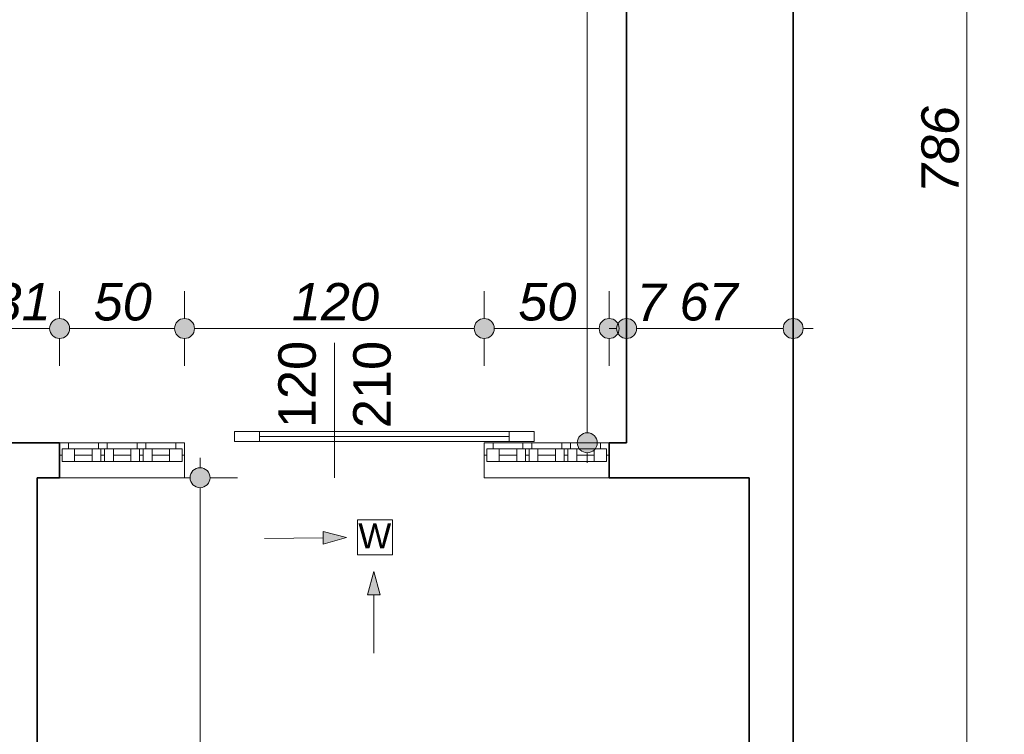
# Model space of a CAD drawing. Header units: millimetres. Extents: x -13944 to 84772, y -78836 to -35317.
# Tile 23 of 85: x 21618 to 25560, y -60461 to -57598. Entities that reach past the tile are written whole.
import ezdxf

# ---------------------------------------------------------------- set-up
doc = ezdxf.new("R2010")
doc.units = ezdxf.units.MM
doc.header["$MEASUREMENT"] = 0
for name, color, linetype, lineweight in [('_podkład_Nr_pióra__1', 7, 'Continuous', 0), ('Drzwi ArchiCAD_Nr_pióra__1', 7, 'Continuous', 0), ('Instalacje - Went_Klim_Nr_pióra__42', 150, 'Continuous', 13), ('Konstrukcja - Ściany zew_Nr_pióra__6', 7, 'Continuous', 35), ('Okna ArchiCADa_Nr_pióra__1', 7, 'Continuous', 0), ('Wymiarowanie - Ogólne_Nr_pióra__82', 114, 'Continuous', 13), ('Znaczniki drzwi ArchiCADa_Nr_pióra__1', 7, 'Continuous', 0), ('Znaczniki drzwi ArchiCADa_Nr_pióra__7', 7, 'Continuous', 70)]:
    doc.layers.add(name, color=color, linetype=linetype, lineweight=lineweight)
doc.layers.add('Wymiarowanie - Ogólne', color=7, linetype='Continuous')
doc.styles.add('GENERATED_STYLE_1', font='txt')
doc.styles.add('GENERATED_STYLE_3', font='txt')
doc.dimstyles.new('GENERATED_STYLE__1', dxfattribs={"dimtxt": 150, "dimasz": 152, "dimexe": 0.18, "dimexo": 0, "dimgap": 0.09, "dimtad": 1, "dimlfac": 0.1, "dimzin": 0, "dimdsep": 46, "dimtxsty": 'GENERATED_STYLE_3', "dimblk": 'ARROWHEAD_11', "dimblk1": 'ARROWHEAD_11', "dimblk2": 'ARROWHEAD_11', "dimcen": 0.09, "dimclrd": 114, "dimclre": 114, "dimclrt": 114, "dimazin": 0, "dimtfac": 1, "dimtdec": 4, "dimtmove": 0, "dimatfit": 3, "dimfxl": 1, "dimtolj": 1, "dimtzin": 0, "dimarcsym": 0})
doc.dimstyles.new('GENERATED_STYLE__2', dxfattribs={"dimtxt": 150, "dimasz": 152, "dimexe": 0.18, "dimexo": 0, "dimgap": 0.09, "dimtad": 1, "dimtih": 1, "dimtoh": 1, "dimlfac": 0.1, "dimzin": 0, "dimdsep": 46, "dimtxsty": 'GENERATED_STYLE_3', "dimblk": 'ARROWHEAD_11', "dimblk1": 'ARROWHEAD_11', "dimblk2": 'ARROWHEAD_11', "dimcen": 0.09, "dimclrd": 114, "dimclre": 114, "dimclrt": 114, "dimazin": 0, "dimtfac": 1, "dimtdec": 4, "dimtmove": 0, "dimatfit": 3, "dimfxl": 1, "dimtolj": 1, "dimtzin": 0, "dimarcsym": 0})
doc.dimstyles.new('GENERATED_STYLE__4', dxfattribs={"dimtxt": 150, "dimasz": 152, "dimexe": 0.18, "dimexo": 0, "dimgap": 0.09, "dimtad": 1, "dimtih": 1, "dimtoh": 1, "dimlfac": 0.1, "dimzin": 0, "dimdsep": 46, "dimtxsty": 'GENERATED_STYLE_3', "dimblk": 'ARROWHEAD_11', "dimblk1": 'ARROWHEAD_11', "dimblk2": 'ARROWHEAD_11', "dimcen": 0.09, "dimclrd": 114, "dimclre": 114, "dimclrt": 114, "dimazin": 0, "dimtfac": 1, "dimtdec": 4, "dimtmove": 2, "dimatfit": 3, "dimfxl": 1, "dimtolj": 1, "dimtzin": 0, "dimarcsym": 0})

# ---------------------------------------------------------------- blocks, each defined once
blk = doc.blocks.new('*D302')
at = {"layer": 'Wymiarowanie - Ogólne_Nr_pióra__82', "linetype": 'Continuous'}
for points in [[(21508, -58835.2), (21505, -58819.9), (21496.3, -58806.9), (21483.3, -58798.2), (21468, -58795.2), (21452.7, -58798.2), (21439.7, -58806.9), (21431.1, -58819.9), (21428, -58835.2), (21431.1, -58850.5), (21439.7, -58863.5), (21452.7, -58872.1), (21468, -58875.2), (21483.3, -58872.1), (21496.3, -58863.5), (21505, -58850.5)], [(21818, -58835.2), (21815, -58819.9), (21806.3, -58806.9), (21793.3, -58798.2), (21778, -58795.2), (21762.7, -58798.2), (21749.7, -58806.9), (21741, -58819.9), (21738, -58835.2), (21741, -58850.5), (21749.7, -58863.5), (21762.7, -58872.1), (21778, -58875.2), (21793.3, -58872.1), (21806.3, -58863.5), (21815, -58850.5)]]:
    blk.add_hatch(color=256, dxfattribs=at).paths.add_polyline_path(points)
for p, q in [((21468, -58795.2), (21468, -58685.2)), ((21778, -58795.2), (21778, -58685.2)), ((21508, -58835.2), (21738, -58835.2)), ((21468, -58985.2), (21468, -58875.2)), ((21778, -58985.2), (21778, -58875.2))]:
    blk.add_line(p, q, dxfattribs=at)
for centre in [(21468, -58835.2), (21778, -58835.2)]:
    blk.add_circle(centre, 40, dxfattribs=at)
at = {"layer": 'Wymiarowanie - Ogólne_Nr_pióra__82', "insert": (21509.2, -58805.2), "char_height": 150, "attachment_point": 7, "style": 'GENERATED_STYLE_3'}
blk.add_mtext('\\A1;{\\fArial|b0|i1|c238|p38;31}', dxfattribs=at)
blk = doc.blocks.new('ARROWHEAD_11')
at = {"color": 0, "linetype": 'Continuous', "lineweight": 0}
blk.add_line((0, 0), (-1, 0), dxfattribs=at)
at = {"color": 0, "linetype": 'Continuous', "lineweight": 0, "const_width": 0.25, "flags": 128}
blk.add_lwpolyline([(-0.125, 0, 1), (0.125, 0, 1)], format="xyb", close=True, dxfattribs=at)
blk = doc.blocks.new('*D303')
at = {"layer": 'Wymiarowanie - Ogólne_Nr_pióra__82', "linetype": 'Continuous'}
for points in [[(21818, -58835.2), (21815, -58819.9), (21806.3, -58806.9), (21793.3, -58798.2), (21778, -58795.2), (21762.7, -58798.2), (21749.7, -58806.9), (21741, -58819.9), (21738, -58835.2), (21741, -58850.5), (21749.7, -58863.5), (21762.7, -58872.1), (21778, -58875.2), (21793.3, -58872.1), (21806.3, -58863.5), (21815, -58850.5)], [(22318, -58835.2), (22315, -58819.9), (22306.3, -58806.9), (22293.3, -58798.2), (22278, -58795.2), (22262.7, -58798.2), (22249.7, -58806.9), (22241, -58819.9), (22238, -58835.2), (22241, -58850.5), (22249.7, -58863.5), (22262.7, -58872.1), (22278, -58875.2), (22293.3, -58872.1), (22306.3, -58863.5), (22315, -58850.5)]]:
    blk.add_hatch(color=256, dxfattribs=at).paths.add_polyline_path(points)
for p, q in [((21778, -58795.2), (21778, -58685.2)), ((22278, -58795.2), (22278, -58685.2)), ((21818, -58835.2), (22238, -58835.2)), ((21778, -58985.2), (21778, -58875.2)), ((22278, -58985.2), (22278, -58875.2))]:
    blk.add_line(p, q, dxfattribs=at)
for centre in [(21778, -58835.2), (22278, -58835.2)]:
    blk.add_circle(centre, 40, dxfattribs=at)
at = {"layer": 'Wymiarowanie - Ogólne_Nr_pióra__82', "insert": (21914.2, -58805.2), "char_height": 150, "attachment_point": 7, "style": 'GENERATED_STYLE_3'}
blk.add_mtext('\\A1;{\\fArial|b0|i1|c238|p38;50}', dxfattribs=at)
blk = doc.blocks.new('*D304')
at = {"layer": 'Wymiarowanie - Ogólne_Nr_pióra__82', "linetype": 'Continuous'}
for points in [[(22318, -58835.2), (22315, -58819.9), (22306.3, -58806.9), (22293.3, -58798.2), (22278, -58795.2), (22262.7, -58798.2), (22249.7, -58806.9), (22241, -58819.9), (22238, -58835.2), (22241, -58850.5), (22249.7, -58863.5), (22262.7, -58872.1), (22278, -58875.2), (22293.3, -58872.1), (22306.3, -58863.5), (22315, -58850.5)], [(23518, -58835.2), (23515, -58819.9), (23506.3, -58806.9), (23493.3, -58798.2), (23478, -58795.2), (23462.7, -58798.2), (23449.7, -58806.9), (23441, -58819.9), (23438, -58835.2), (23441, -58850.5), (23449.7, -58863.5), (23462.7, -58872.1), (23478, -58875.2), (23493.3, -58872.1), (23506.3, -58863.5), (23515, -58850.5)]]:
    blk.add_hatch(color=256, dxfattribs=at).paths.add_polyline_path(points)
for p, q in [((22278, -58795.2), (22278, -58685.2)), ((23478, -58795.2), (23478, -58685.2)), ((22318, -58835.2), (23438, -58835.2)), ((22278, -58985.2), (22278, -58875.2)), ((23478, -58985.2), (23478, -58875.2))]:
    blk.add_line(p, q, dxfattribs=at)
for centre in [(22278, -58835.2), (23478, -58835.2)]:
    blk.add_circle(centre, 40, dxfattribs=at)
at = {"layer": 'Wymiarowanie - Ogólne_Nr_pióra__82', "insert": (22707.3, -58805.2), "char_height": 150, "attachment_point": 7, "style": 'GENERATED_STYLE_3'}
blk.add_mtext('\\A1;{\\fArial|b0|i1|c238|p38;120}', dxfattribs=at)
blk = doc.blocks.new('*D305')
at = {"layer": 'Wymiarowanie - Ogólne_Nr_pióra__82', "linetype": 'Continuous'}
for points in [[(23518, -58835.2), (23515, -58819.9), (23506.3, -58806.9), (23493.3, -58798.2), (23478, -58795.2), (23462.7, -58798.2), (23449.7, -58806.9), (23441, -58819.9), (23438, -58835.2), (23441, -58850.5), (23449.7, -58863.5), (23462.7, -58872.1), (23478, -58875.2), (23493.3, -58872.1), (23506.3, -58863.5), (23515, -58850.5)], [(24018, -58835.2), (24015, -58819.9), (24006.3, -58806.9), (23993.3, -58798.2), (23978, -58795.2), (23962.7, -58798.2), (23949.7, -58806.9), (23941, -58819.9), (23938, -58835.2), (23941, -58850.5), (23949.7, -58863.5), (23962.7, -58872.1), (23978, -58875.2), (23993.3, -58872.1), (24006.3, -58863.5), (24015, -58850.5)]]:
    blk.add_hatch(color=256, dxfattribs=at).paths.add_polyline_path(points)
for p, q in [((23478, -58795.2), (23478, -58685.2)), ((23978, -58795.2), (23978, -58685.2)), ((23518, -58835.2), (23938, -58835.2)), ((23478, -58985.2), (23478, -58875.2)), ((23978, -58985.2), (23978, -58875.2))]:
    blk.add_line(p, q, dxfattribs=at)
for centre in [(23478, -58835.2), (23978, -58835.2)]:
    blk.add_circle(centre, 40, dxfattribs=at)
at = {"layer": 'Wymiarowanie - Ogólne_Nr_pióra__82', "insert": (23614.2, -58805.2), "char_height": 150, "attachment_point": 7, "style": 'GENERATED_STYLE_3'}
blk.add_mtext('\\A1;{\\fArial|b0|i1|c238|p38;50}', dxfattribs=at)
blk = doc.blocks.new('*D306')
at = {"layer": 'Wymiarowanie - Ogólne_Nr_pióra__82', "linetype": 'Continuous'}
for points in [[(24018, -58835.2), (24015, -58819.9), (24006.3, -58806.9), (23993.3, -58798.2), (23978, -58795.2), (23962.7, -58798.2), (23949.7, -58806.9), (23941, -58819.9), (23938, -58835.2), (23941, -58850.5), (23949.7, -58863.5), (23962.7, -58872.1), (23978, -58875.2), (23993.3, -58872.1), (24006.3, -58863.5), (24015, -58850.5)], [(24088, -58835.2), (24085, -58819.9), (24076.3, -58806.9), (24063.3, -58798.2), (24048, -58795.2), (24032.7, -58798.2), (24019.7, -58806.9), (24011, -58819.9), (24008, -58835.2), (24011, -58850.5), (24019.7, -58863.5), (24032.7, -58872.1), (24048, -58875.2), (24063.3, -58872.1), (24076.3, -58863.5), (24085, -58850.5)]]:
    blk.add_hatch(color=256, dxfattribs=at).paths.add_polyline_path(points)
for p, q in [((23978, -58795.2), (23978, -58685.2)), ((24048, -58795.2), (24048, -58685.2)), ((23978, -58835.2), (24008, -58835.2)), ((23978, -58985.2), (23978, -58875.2)), ((24048, -58985.2), (24048, -58875.2))]:
    blk.add_line(p, q, dxfattribs=at)
for centre in [(23978, -58835.2), (24048, -58835.2)]:
    blk.add_circle(centre, 40, dxfattribs=at)
blk = doc.blocks.new('*D307')
at = {"layer": 'Wymiarowanie - Ogólne_Nr_pióra__82', "linetype": 'Continuous'}
for points in [[(24088, -58835.2), (24085, -58819.9), (24076.3, -58806.9), (24063.3, -58798.2), (24048, -58795.2), (24032.7, -58798.2), (24019.7, -58806.9), (24011, -58819.9), (24008, -58835.2), (24011, -58850.5), (24019.7, -58863.5), (24032.7, -58872.1), (24048, -58875.2), (24063.3, -58872.1), (24076.3, -58863.5), (24085, -58850.5)], [(24754.6, -58835.2), (24751.6, -58819.9), (24742.9, -58806.9), (24729.9, -58798.2), (24714.6, -58795.2), (24699.3, -58798.2), (24686.3, -58806.9), (24677.6, -58819.9), (24674.6, -58835.2), (24677.6, -58850.5), (24686.3, -58863.5), (24699.3, -58872.1), (24714.6, -58875.2), (24729.9, -58872.1), (24742.9, -58863.5), (24751.6, -58850.5)]]:
    blk.add_hatch(color=256, dxfattribs=at).paths.add_polyline_path(points)
for p, q in [((24048, -58795.2), (24048, -58685.2)), ((24714.6, -58795.2), (24714.6, -58685.2)), ((24088, -58835.2), (24674.6, -58835.2)), ((24754.6, -58835.2), (24794.6, -58835.2)), ((24048, -58985.2), (24048, -58875.2)), ((24714.6, -58985.2), (24714.6, -58875.2))]:
    blk.add_line(p, q, dxfattribs=at)
for centre in [(24048, -58835.2), (24714.6, -58835.2)]:
    blk.add_circle(centre, 40, dxfattribs=at)
at = {"layer": 'Wymiarowanie - Ogólne_Nr_pióra__82', "char_height": 150, "attachment_point": 7, "style": 'GENERATED_STYLE_3'}
for s, insert in [('\\A1;{\\fArial|b0|i1|c238|p38;7}', (24088, -58805.2)), ('\\A1;{\\fArial|b0|i1|c238|p38;67}', (24259.6, -58805.2))]:
    blk.add_mtext(s, dxfattribs=dict(at, insert=insert))
blk = doc.blocks.new('*D310')
at = {"layer": 'Wymiarowanie - Ogólne_Nr_pióra__82', "linetype": 'Continuous'}
for points in [[(22380.1, -59433), (22377, -59417.6), (22368.3, -59404.7), (22355.4, -59396), (22340.1, -59393), (22324.7, -59396), (22311.8, -59404.7), (22303.1, -59417.6), (22300.1, -59433), (22303.1, -59448.3), (22311.8, -59461.2), (22324.7, -59469.9), (22340.1, -59473), (22355.4, -59469.9), (22368.3, -59461.2), (22377, -59448.3)], [(22380.1, -63043), (22377, -63027.6), (22368.3, -63014.7), (22355.4, -63006), (22340.1, -63003), (22324.7, -63006), (22311.8, -63014.7), (22303.1, -63027.6), (22300.1, -63043), (22303.1, -63058.3), (22311.8, -63071.2), (22324.7, -63079.9), (22340.1, -63083), (22355.4, -63079.9), (22368.3, -63071.2), (22377, -63058.3)]]:
    blk.add_hatch(color=256, dxfattribs=at).paths.add_polyline_path(points)
for p, q in [((22340.1, -59393), (22340.1, -59353)), ((22300.1, -59433), (22190.1, -59433)), ((22490.1, -59433), (22380.1, -59433)), ((22340.1, -63003), (22340.1, -59473)), ((22300.1, -63043), (22190.1, -63043)), ((22490.1, -63043), (22380.1, -63043))]:
    blk.add_line(p, q, dxfattribs=at)
for centre in [(22340.1, -59433), (22340.1, -63043)]:
    blk.add_circle(centre, 40, dxfattribs=at)
at = {"layer": 'Wymiarowanie - Ogólne_Nr_pióra__82', "insert": (22310.1, -61408.7), "char_height": 150, "attachment_point": 7, "rotation": 90, "style": 'GENERATED_STYLE_3'}
blk.add_mtext('\\A1;{\\fArial|b0|i1|c238|p38;361}', dxfattribs=at)
blk = doc.blocks.new('*D316')
at = {"layer": 'Wymiarowanie - Ogólne_Nr_pióra__82', "linetype": 'Continuous'}
for points in [[(23930.4, -55393), (23927.4, -55377.6), (23918.7, -55364.7), (23905.7, -55356), (23890.4, -55353), (23875.1, -55356), (23862.1, -55364.7), (23853.5, -55377.6), (23850.4, -55393), (23853.5, -55408.3), (23862.1, -55421.2), (23875.1, -55429.9), (23890.4, -55433), (23905.7, -55429.9), (23918.7, -55421.2), (23927.4, -55408.3)], [(23930.4, -59293), (23927.4, -59277.6), (23918.7, -59264.7), (23905.7, -59256), (23890.4, -59253), (23875.1, -59256), (23862.1, -59264.7), (23853.5, -59277.6), (23850.4, -59293), (23853.5, -59308.3), (23862.1, -59321.2), (23875.1, -59329.9), (23890.4, -59333), (23905.7, -59329.9), (23918.7, -59321.2), (23927.4, -59308.3)]]:
    blk.add_hatch(color=256, dxfattribs=at).paths.add_polyline_path(points)
for p, q in [((23890.4, -55353), (23890.4, -55313)), ((23850.4, -55393), (23740.4, -55393)), ((24040.4, -55393), (23930.4, -55393)), ((23890.4, -59253), (23890.4, -55433)), ((23850.4, -59293), (23740.4, -59293)), ((24040.4, -59293), (23930.4, -59293)), ((23890.4, -59373), (23890.4, -59333))]:
    blk.add_line(p, q, dxfattribs=at)
for centre in [(23890.4, -55393), (23890.4, -59293)]:
    blk.add_circle(centre, 40, dxfattribs=at)
at = {"layer": 'Wymiarowanie - Ogólne_Nr_pióra__82', "insert": (23860.4, -57513.7), "char_height": 150, "attachment_point": 7, "rotation": 90, "style": 'GENERATED_STYLE_3'}
blk.add_mtext('\\A1;{\\fArial|b0|i1|c238|p38;390}', dxfattribs=at)
blk = doc.blocks.new('*D327')
at = {"layer": 'Wymiarowanie - Ogólne_Nr_pióra__82', "linetype": 'Continuous'}
for points in [[(25450, -54193), (25447, -54177.7), (25438.3, -54164.7), (25425.3, -54156), (25410, -54153), (25394.7, -54156), (25381.7, -54164.7), (25373.1, -54177.7), (25370, -54193), (25373.1, -54208.3), (25381.7, -54221.3), (25394.7, -54229.9), (25410, -54233), (25425.3, -54229.9), (25438.3, -54221.3), (25447, -54208.3)], [(25450, -62053), (25447, -62037.7), (25438.3, -62024.7), (25425.3, -62016), (25410, -62013), (25394.7, -62016), (25381.7, -62024.7), (25373.1, -62037.7), (25370, -62053), (25373.1, -62068.3), (25381.7, -62081.3), (25394.7, -62089.9), (25410, -62093), (25425.3, -62089.9), (25438.3, -62081.3), (25447, -62068.3)]]:
    blk.add_hatch(color=256, dxfattribs=at).paths.add_polyline_path(points)
for p, q in [((25370, -54193), (25260, -54193)), ((25560, -54193), (25450, -54193)), ((25410, -62013), (25410, -54233)), ((25370, -62053), (25260, -62053)), ((25560, -62053), (25450, -62053))]:
    blk.add_line(p, q, dxfattribs=at)
for centre in [(25410, -54193), (25410, -62053)]:
    blk.add_circle(centre, 40, dxfattribs=at)
at = {"layer": 'Wymiarowanie - Ogólne_Nr_pióra__82', "insert": (25380, -58293.7), "char_height": 150, "attachment_point": 7, "rotation": 90, "style": 'GENERATED_STYLE_3'}
blk.add_mtext('\\A1;{\\fArial|b0|i1|c238|p38;786}', dxfattribs=at)

msp = doc.modelspace()

# ---------------------------------------------------------------- hatches: boundary and pattern name
at = {"layer": 'Instalacje - Went_Klim_Nr_pióra__42', "linetype": 'Continuous'}
for points in [[(22926.3, -59673.149), (22832.756, -59649.073), (22833.251, -59699.071)], [(23036.012, -59808.95), (23011.012, -59902.251), (23061.012, -59902.251)]]:
    msp.add_hatch(color=256, dxfattribs=at).paths.add_polyline_path(points)

# ---------------------------------------------------------------- linework, layer by layer
at = {"layer": '_podkład_Nr_pióra__1', "linetype": 'Continuous'}
for p, q in [((22277.996, -59292.955), (22277.996, -59432.955)), ((23477.996, -59292.955), (23477.996, -59432.955))]:
    msp.add_line(p, q, dxfattribs=at)
at = {"layer": 'Drzwi ArchiCAD_Nr_pióra__1', "linetype": 'Continuous'}
for p, q in [((22477.996, -59247.955), (22577.996, -59247.955)), ((22477.996, -59287.955), (22477.996, -59247.955)), ((22577.996, -59267.955), (22577.996, -59247.955)), ((22577.996, -59247.955), (23577.996, -59247.955)), ((22577.996, -59247.955), (22577.996, -59287.955)), ((23577.996, -59247.955), (23577.996, -59267.955)), ((23577.996, -59287.955), (23577.996, -59247.955)), ((23577.996, -59247.955), (23677.996, -59247.955)), ((23677.996, -59247.955), (23677.996, -59287.955)), ((23577.996, -59267.955), (22577.996, -59267.955)), ((22577.996, -59287.955), (22577.996, -59267.955)), ((22577.996, -59267.955), (23577.996, -59267.955)), ((22577.996, -59267.955), (23577.996, -59267.955)), ((23577.996, -59267.955), (23577.996, -59287.955)), ((22577.996, -59287.955), (22477.996, -59287.955)), ((23577.996, -59287.955), (22577.996, -59287.955)), ((23677.996, -59287.955), (23577.996, -59287.955))]:
    msp.add_line(p, q, dxfattribs=at)
at = {"layer": 'Instalacje - Went_Klim_Nr_pióra__42', "linetype": 'Continuous'}
for p, q in [((22970.64, -59601.982), (23110.64, -59601.982)), ((22970.64, -59741.982), (22970.64, -59601.982)), ((23110.64, -59601.982), (23110.64, -59741.982)), ((22598.624, -59676.392), (22833.003, -59674.072)), ((22926.3, -59673.149), (22832.756, -59649.073)), ((22833.251, -59699.071), (22832.756, -59649.073)), ((22926.3, -59673.149), (22833.251, -59699.071)), ((23110.64, -59741.982), (22970.64, -59741.982)), ((23036.012, -59808.95), (23011.012, -59902.251)), ((23036.012, -59808.95), (23061.012, -59902.251)), ((23061.012, -59902.251), (23011.012, -59902.251)), ((23036.012, -60136.642), (23036.012, -59902.251))]:
    msp.add_line(p, q, dxfattribs=at)
at = {"layer": 'Konstrukcja - Ściany zew_Nr_pióra__6', "linetype": 'Continuous'}
for p, q in [((21777.996, -59292.955), (21777.996, -59342.955)), ((23977.996, -59292.955), (23977.996, -59342.955)), ((21777.996, -59342.955), (21777.996, -59432.955)), ((23977.996, -59342.955), (23977.996, -59432.955))]:
    msp.add_line(p, q, dxfattribs=at)
at = {"layer": 'Konstrukcja - Ściany zew_Nr_pióra__6', "linetype": 'Continuous', "flags": 128}
for points in [[(24047.996, -55392.955), (24047.996, -59292.955)], [(24714.596, -59432.955), (24714.596, -55392.955)], [(21777.996, -59292.955), (21468.016, -59292.955)], [(24047.996, -59292.955), (23977.996, -59292.955)], [(21688.016, -59432.955), (21777.996, -59432.955)], [(21688.016, -63042.955), (21688.016, -59432.955)], [(23977.996, -59432.955), (24047.996, -59432.955)], [(24047.996, -59432.955), (24537.996, -59432.955)], [(24537.996, -59432.955), (24537.996, -61742.955)], [(24714.596, -61742.955), (24714.596, -59432.955)]]:
    msp.add_lwpolyline(points, dxfattribs=at)
at = {"layer": 'Okna ArchiCADa_Nr_pióra__1', "linetype": 'Continuous'}
for p, q in [((21777.996, -59292.955), (22277.996, -59292.955)), ((21812.996, -59292.955), (21777.996, -59292.955)), ((21777.996, -59292.955), (21777.996, -59342.955)), ((21787.996, -59342.955), (21787.996, -59317.955)), ((21787.996, -59317.955), (21812.996, -59317.955)), ((21837.996, -59317.955), (21787.996, -59317.955)), ((21787.996, -59317.955), (21787.996, -59367.955)), ((21812.996, -59317.955), (21812.996, -59292.955)), ((21932.996, -59292.955), (21812.996, -59292.955)), ((21837.996, -59367.955), (21837.996, -59317.955)), ((21907.996, -59317.955), (21837.996, -59317.955)), ((21957.996, -59317.955), (21907.996, -59317.955)), ((21907.996, -59317.955), (21907.996, -59367.955)), ((21950.496, -59292.955), (21932.996, -59292.955)), ((21932.996, -59292.955), (21932.996, -59317.955)), ((21932.996, -59317.955), (21957.996, -59317.955)), ((21942.996, -59342.955), (21942.996, -59317.955)), ((21942.996, -59317.955), (21967.996, -59317.955)), ((21992.996, -59317.955), (21942.996, -59317.955)), ((21942.996, -59317.955), (21942.996, -59367.955)), ((21967.996, -59292.955), (21950.496, -59292.955)), ((21957.996, -59317.955), (21957.996, -59342.955)), ((21957.996, -59367.955), (21957.996, -59317.955)), ((21967.996, -59317.955), (21967.996, -59292.955)), ((22087.996, -59292.955), (21967.996, -59292.955)), ((21992.996, -59367.955), (21992.996, -59317.955)), ((22062.996, -59317.955), (21992.996, -59317.955)), ((22112.996, -59317.955), (22062.996, -59317.955)), ((22062.996, -59317.955), (22062.996, -59367.955)), ((22105.496, -59292.955), (22087.996, -59292.955)), ((22087.996, -59292.955), (22087.996, -59317.955)), ((22087.996, -59317.955), (22112.996, -59317.955)), ((22097.996, -59342.955), (22097.996, -59317.955)), ((22097.996, -59317.955), (22122.996, -59317.955)), ((22147.996, -59317.955), (22097.996, -59317.955)), ((22097.996, -59317.955), (22097.996, -59367.955)), ((22122.996, -59292.955), (22105.496, -59292.955)), ((22112.996, -59317.955), (22112.996, -59342.955)), ((22112.996, -59367.955), (22112.996, -59317.955)), ((22122.996, -59317.955), (22122.996, -59292.955)), ((22242.996, -59292.955), (22122.996, -59292.955)), ((22147.996, -59367.955), (22147.996, -59317.955)), ((22217.996, -59317.955), (22147.996, -59317.955)), ((22267.996, -59317.955), (22217.996, -59317.955)), ((22217.996, -59317.955), (22217.996, -59367.955)), ((22277.996, -59292.955), (22242.996, -59292.955)), ((22242.996, -59292.955), (22242.996, -59317.955)), ((22242.996, -59317.955), (22267.996, -59317.955)), ((22267.996, -59317.955), (22267.996, -59342.955)), ((22267.996, -59367.955), (22267.996, -59317.955)), ((22277.996, -59292.955), (22277.996, -59342.955)), ((23977.996, -59292.955), (23477.996, -59292.955)), ((23477.996, -59292.955), (23512.996, -59292.955)), ((23477.996, -59292.955), (23477.996, -59342.955)), ((23512.996, -59317.955), (23487.996, -59317.955)), ((23487.996, -59317.955), (23487.996, -59342.955)), ((23487.996, -59317.955), (23537.996, -59317.955)), ((23487.996, -59367.955), (23487.996, -59317.955)), ((23512.996, -59292.955), (23512.996, -59317.955)), ((23512.996, -59292.955), (23632.996, -59292.955)), ((23537.996, -59317.955), (23537.996, -59367.955)), ((23537.996, -59317.955), (23607.996, -59317.955)), ((23607.996, -59367.955), (23607.996, -59317.955)), ((23607.996, -59317.955), (23657.996, -59317.955)), ((23632.996, -59317.955), (23632.996, -59292.955)), ((23632.996, -59292.955), (23650.496, -59292.955)), ((23657.996, -59317.955), (23632.996, -59317.955)), ((23667.996, -59317.955), (23642.996, -59317.955)), ((23642.996, -59317.955), (23642.996, -59342.955)), ((23642.996, -59317.955), (23692.996, -59317.955)), ((23642.996, -59367.955), (23642.996, -59317.955)), ((23650.496, -59292.955), (23667.996, -59292.955)), ((23657.996, -59342.955), (23657.996, -59317.955)), ((23657.996, -59317.955), (23657.996, -59367.955)), ((23667.996, -59292.955), (23667.996, -59317.955)), ((23667.996, -59292.955), (23787.996, -59292.955)), ((23692.996, -59317.955), (23692.996, -59367.955)), ((23692.996, -59317.955), (23762.996, -59317.955)), ((23762.996, -59367.955), (23762.996, -59317.955)), ((23762.996, -59317.955), (23812.996, -59317.955)), ((23787.996, -59317.955), (23787.996, -59292.955)), ((23787.996, -59292.955), (23805.496, -59292.955)), ((23812.996, -59317.955), (23787.996, -59317.955)), ((23822.996, -59317.955), (23797.996, -59317.955)), ((23797.996, -59317.955), (23797.996, -59342.955)), ((23797.996, -59317.955), (23847.996, -59317.955)), ((23797.996, -59367.955), (23797.996, -59317.955)), ((23805.496, -59292.955), (23822.996, -59292.955)), ((23812.996, -59342.955), (23812.996, -59317.955)), ((23812.996, -59317.955), (23812.996, -59367.955)), ((23822.996, -59292.955), (23822.996, -59317.955)), ((23822.996, -59292.955), (23942.996, -59292.955)), ((23847.996, -59317.955), (23847.996, -59367.955)), ((23847.996, -59317.955), (23917.996, -59317.955)), ((23917.996, -59367.955), (23917.996, -59317.955)), ((23917.996, -59317.955), (23967.996, -59317.955)), ((23942.996, -59317.955), (23942.996, -59292.955)), ((23942.996, -59292.955), (23977.996, -59292.955)), ((23967.996, -59317.955), (23942.996, -59317.955)), ((23967.996, -59342.955), (23967.996, -59317.955)), ((23967.996, -59317.955), (23967.996, -59367.955)), ((23977.996, -59292.955), (23977.996, -59342.955)), ((21777.996, -59342.955), (21787.996, -59342.955)), ((21837.996, -59342.955), (21907.996, -59342.955)), ((21950.496, -59342.955), (21942.996, -59342.955)), ((21957.996, -59342.955), (21950.496, -59342.955)), ((21992.996, -59342.955), (22062.996, -59342.955)), ((22105.496, -59342.955), (22097.996, -59342.955)), ((22112.996, -59342.955), (22105.496, -59342.955)), ((22147.996, -59342.955), (22217.996, -59342.955)), ((22267.996, -59342.955), (22277.996, -59342.955)), ((23487.996, -59342.955), (23477.996, -59342.955)), ((23607.996, -59342.955), (23537.996, -59342.955)), ((23642.996, -59342.955), (23650.496, -59342.955)), ((23650.496, -59342.955), (23657.996, -59342.955)), ((23762.996, -59342.955), (23692.996, -59342.955)), ((23797.996, -59342.955), (23805.496, -59342.955)), ((23805.496, -59342.955), (23812.996, -59342.955)), ((23917.996, -59342.955), (23847.996, -59342.955)), ((23977.996, -59342.955), (23967.996, -59342.955)), ((21787.996, -59367.955), (21837.996, -59367.955)), ((21837.996, -59367.955), (21907.996, -59367.955)), ((21837.996, -59367.955), (21907.996, -59367.955)), ((21907.996, -59367.955), (21957.996, -59367.955)), ((21942.996, -59367.955), (21992.996, -59367.955)), ((21992.996, -59367.955), (22062.996, -59367.955)), ((21992.996, -59367.955), (22062.996, -59367.955)), ((22062.996, -59367.955), (22112.996, -59367.955)), ((22097.996, -59367.955), (22147.996, -59367.955)), ((22147.996, -59367.955), (22217.996, -59367.955)), ((22147.996, -59367.955), (22217.996, -59367.955)), ((22217.996, -59367.955), (22267.996, -59367.955)), ((23537.996, -59367.955), (23487.996, -59367.955)), ((23607.996, -59367.955), (23537.996, -59367.955)), ((23607.996, -59367.955), (23537.996, -59367.955)), ((23657.996, -59367.955), (23607.996, -59367.955)), ((23692.996, -59367.955), (23642.996, -59367.955)), ((23762.996, -59367.955), (23692.996, -59367.955)), ((23762.996, -59367.955), (23692.996, -59367.955)), ((23812.996, -59367.955), (23762.996, -59367.955)), ((23847.996, -59367.955), (23797.996, -59367.955)), ((23917.996, -59367.955), (23847.996, -59367.955)), ((23917.996, -59367.955), (23847.996, -59367.955)), ((23967.996, -59367.955), (23917.996, -59367.955)), ((21777.996, -59432.955), (22277.996, -59432.955)), ((23977.996, -59432.955), (23477.996, -59432.955))]:
    msp.add_line(p, q, dxfattribs=at)
at = {"layer": 'Znaczniki drzwi ArchiCADa_Nr_pióra__1', "linetype": 'Continuous'}
msp.add_line((22877.996, -58892.955), (22877.996, -59432.955), dxfattribs=at)

# ---------------------------------------------------------------- texts
at = {"layer": 'Instalacje - Went_Klim_Nr_pióra__42', "linetype": 'Continuous', "insert": (23105.554, -59666.268), "char_height": 100, "attachment_point": 6, "style": 'GENERATED_STYLE_1'}
msp.add_mtext('\\A1;{\\fArial|b0|i0|c238|p38;W}', dxfattribs=at)
at = {"layer": 'Znaczniki drzwi ArchiCADa_Nr_pióra__7', "char_height": 150, "attachment_point": 7, "rotation": 90, "style": 'GENERATED_STYLE_1'}
for s, insert in [('\\A1;{\\fArial|b0|i0|c238|p38;120}', (22805.465, -59234.441)), ('\\A1;{\\fArial|b0|i0|c238|p38;210}', (23105.465, -59234.441))]:
    msp.add_mtext(s, dxfattribs=dict(at, insert=insert))

# ---------------------------------------------------------------- dimensions: what is measured, and where the dimension line sits
at = {"layer": 'Wymiarowanie - Ogólne', "color": 114, "linetype": 'Continuous', "lineweight": 13}
for base, p1, p2, picture, middle in [((25410.011, -54192.978), (24714.596, -62052.978), (24714.596, -54192.978), '*D327', (25305.011, -58122.978)), ((23890.428, -55392.955), (24047.996, -59292.955), (24047.996, -55392.955), '*D316', (23785.428, -57342.955)), ((22340.057, -59432.955), (22118.016, -63042.955), (21688.016, -59432.955), '*D310', (22235.057, -61237.955))]:
    dim = msp.add_linear_dim(base=base, p1=p1, p2=p2, angle=90, dimstyle='GENERATED_STYLE__1', dxfattribs=at)
    dim.commit()
    dim.dimension.update_dxf_attribs({"geometry": picture, "text_midpoint": middle, "dimtype": 160, "text_rotation": 90})
for base, p1, p2, picture, middle in [((21777.996, -58835.175), (21468.016, -59292.955), (21777.996, -59292.955), '*D302', (21623.006, -58730.175)), ((22277.996, -58835.175), (21777.996, -59292.955), (22277.996, -59292.955), '*D303', (22027.996, -58730.175)), ((23477.996, -58835.175), (22277.996, -59292.955), (23477.996, -59292.955), '*D304', (22877.996, -58730.175)), ((23977.996, -58835.175), (23477.996, -59292.955), (23977.996, -59292.955), '*D305', (23727.996, -58730.175)), ((24047.996, -58835.175), (23977.996, -59292.955), (24047.996, -59292.955), '*D306', (24144.911, -58730.175))]:
    dim = msp.add_linear_dim(base=base, p1=p1, p2=p2, dimstyle='GENERATED_STYLE__2', dxfattribs=at)
    dim.commit()
    dim.dimension.update_dxf_attribs({"geometry": picture, "text_midpoint": middle, "dimtype": 160})
dim = msp.add_linear_dim(base=(24714.596, -58835.175), p1=(24047.996, -59292.955), p2=(24714.596, -58896.949), text='67', dimstyle='GENERATED_STYLE__4', dxfattribs=at)
dim.commit()
dim.dimension.update_dxf_attribs({"geometry": '*D307', "text_midpoint": (24373.389, -58730.175), "dimtype": 160})

doc.saveas('drawing.dxf')
